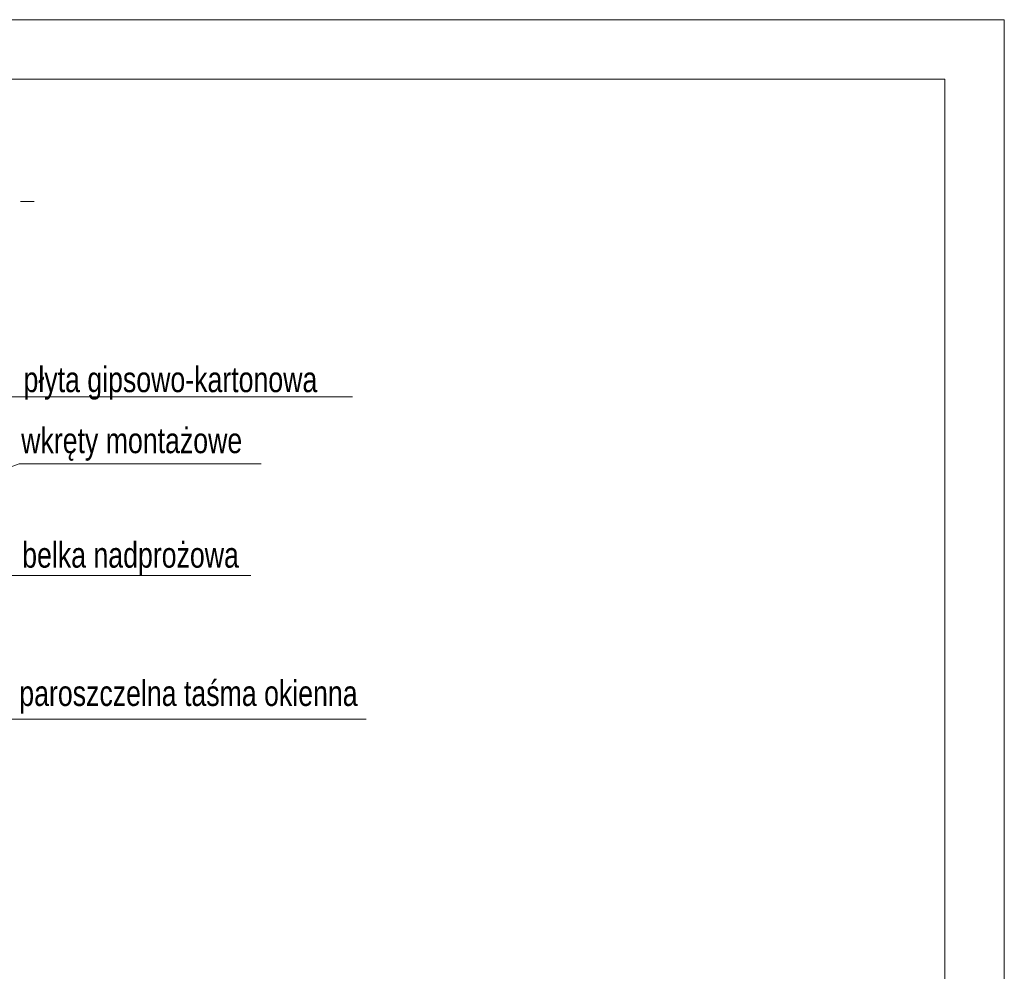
# Model space of a CAD drawing. Header units: inches. Extents: x 0 to 77643, y -44170 to 0.
# Tile 17 of 159: x 68973 to 69088, y -43985 to -43873. Entities that reach past the tile are written whole.
import ezdxf

# ---------------------------------------------------------------- set-up
doc = ezdxf.new("R2010")
doc.units = ezdxf.units.IN
doc.header["$MEASUREMENT"] = 0
doc.layers.get('0').update_dxf_attribs({"lineweight": 0})
doc.layers.add('A--tabelka rysunku', color=7, linetype='Continuous', lineweight=0)
doc.layers.add('A--tabelka-opisy uwagi', color=7, linetype='Continuous', lineweight=0)
doc.styles.add('1-50', font='arial.ttf', dxfattribs={"width": 0.75, "height": 12.5})

msp = doc.modelspace()

# ---------------------------------------------------------------- linework, layer by layer
at = {"color": 7, "linetype": 'Continuous', "lineweight": 18}
msp.add_line((68974.281, -43893.94827), (68972.67233, -43893.94827), dxfattribs=at)
at = {"linetype": 'Continuous', "ltscale": 12}
for p, q in [((69011.76245, -43916.96427), (68963.49891, -43916.96427)), ((68953.74895, -43938.03246), (68999.79382, -43938.03246))]:
    msp.add_line(p, q, dxfattribs=at)
for points in [[(68933.90638, -43939.06946), (68972.49513, -43924.86636), (69000.99208, -43924.86636)], [(68928.42062, -43943.31576), (68971.46021, -43954.95951), (69013.35459, -43954.95951)]]:
    msp.add_lwpolyline(points, dxfattribs=at)
at = {"layer": 'A--tabelka rysunku', "linetype": 'Continuous'}
for points in [[(68668.49573, -44169.54248), (69088.49573, -44169.54248), (69088.49573, -43872.54248), (68668.49573, -43872.54248)], [(68668.49573, -44169.54248), (69088.49573, -44169.54248), (69088.49573, -43872.54248), (68668.49573, -43872.54248)], [(68693.49573, -44162.54248), (69081.49573, -44162.54248), (69081.49573, -43879.54248), (68693.49573, -43879.54248)]]:
    msp.add_lwpolyline(points, close=True, dxfattribs=at)

# ---------------------------------------------------------------- texts
at = {"layer": 'A--tabelka-opisy uwagi', "linetype": 'Continuous', "lineweight": 5, "style": '1-50', "width": 0.75}
for s, p in [(' płyta gipsowo-kartonowa', (68972.14441, -43916.41806)), (' wkręty montażowe', (68971.86977, -43923.60633)), ('belka nadprożowa', (68972.8631, -43937.0928)), ('paroszczelna taśma okienna', (68972.51991, -43953.38587))]:
    msp.add_text(s, height=3, dxfattribs=at).set_placement(p)

doc.saveas('drawing.dxf')
